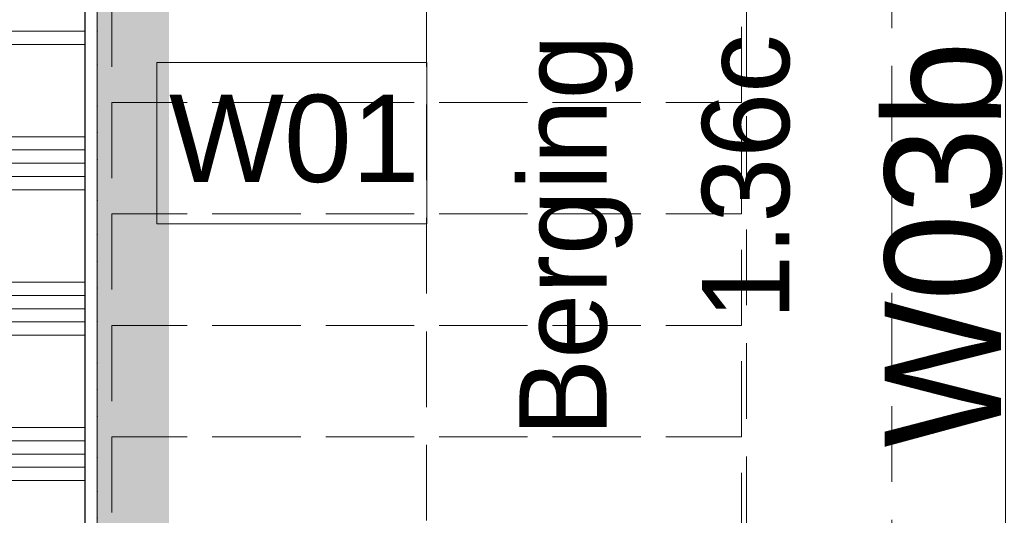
# Model space of a CAD drawing. Header units: millimetres. Extents: x -850 to 154668, y -25041 to 71030.
# Tile 96 of 211: x 18455 to 20488, y 38819 to 39841. Entities that reach past the tile are written whole.
import ezdxf
from ezdxf.enums import TextEntityAlignment as Align

# ---------------------------------------------------------------- set-up
doc = ezdxf.new("R2010")
doc.units = ezdxf.units.MM
doc.header["$MEASUREMENT"] = 0
doc.linetypes.add('B0701', pattern=[234.119993, 155.999994, -78.119999])
doc.linetypes.add('B0703', pattern=[468.700004, 312.5, -156.200004])
for name, color, linetype in [('New_22 NC Binnenwanden', 7, 'Continuous'), ('New_22 NC Binnenwanden Doorsnede-arcering', 7, 'Continuous'), ('New_24 Trappen', 7, 'Continuous'), ('New_Info Wandafwerking aanduiding', 7, 'Continuous'), ('New_Info Wandafwerking aanduiding Doorsnede-arcering', 7, 'Continuous'), ('New_Z Ruimtefuncties', 7, 'Continuous'), ('New_Z Ruimtefuncties Zone omranding', 7, 'Continuous'), ('New_Z Ruimtefuncties Zone tekst', 7, 'Continuous')]:
    doc.layers.add(name, color=color, linetype=linetype)
doc.styles.add('GENERATED_STYLE_1', font='txt')
doc.styles.add('GENERATED_STYLE_2', font='txt')
doc.linetypes.add('Regenwater', pattern='A,0,[1,UO-721 _wandafwerkingen 1e verdieping_2022-06-211.Shx,S=11.404762,R=0,X=0,Y=0.005006],-1499.5,0', length=1499.5)

# ---------------------------------------------------------------- blocks, each defined once
blk = doc.blocks.new('Curtain Wall_93_2')
at = {"layer": 'New_22 NC Binnenwanden', "color": 9, "linetype": 'B0703', "lineweight": 0}
for p, q in [((18615.4, 40169), (18615.4, 40169)), ((18615.4, 40169), (18615.4, 40137.9)), ((18615.4, 40137.9), (18615.4, 40169)), ((18615.4, 40082.9), (18615.4, 40137.9)), ((18615.4, 40137.9), (18615.4, 40082.9)), ((18615.4, 39997.9), (18615.4, 40082.9)), ((18615.4, 40082.9), (18615.4, 39997.9)), ((18615.4, 39927.9), (18615.4, 39997.9)), ((18615.4, 39997.9), (18615.4, 39927.9)), ((18615.4, 39872.9), (18615.4, 39927.9)), ((18615.4, 39927.9), (18615.4, 39872.9)), ((18615.4, 39817.9), (18615.4, 39872.9)), ((18615.4, 39872.9), (18615.4, 39817.9)), ((18615.4, 39747.9), (18615.4, 39817.9)), ((18615.4, 39817.9), (18615.4, 39747.9)), ((18615.4, 39662.9), (18615.4, 39747.9)), ((18615.4, 39747.9), (18615.4, 39662.9)), ((18615.4, 39607.9), (18615.4, 39662.9)), ((18615.4, 39662.9), (18615.4, 39607.9)), ((18615.4, 39552.9), (18615.4, 39607.9)), ((18615.4, 39607.9), (18615.4, 39552.9)), ((18615.4, 39467.9), (18615.4, 39552.9)), ((18615.4, 39552.9), (18615.4, 39467.9)), ((18615.4, 39397.9), (18615.4, 39467.9)), ((18615.4, 39467.9), (18615.4, 39397.9)), ((18615.4, 39342.9), (18615.4, 39397.9)), ((18615.4, 39397.9), (18615.4, 39342.9)), ((18615.4, 39287.9), (18615.4, 39342.9)), ((18615.4, 39342.9), (18615.4, 39287.9)), ((18615.4, 39217.9), (18615.4, 39287.9)), ((18615.4, 39287.9), (18615.4, 39217.9)), ((18615.4, 39132.9), (18615.4, 39217.9)), ((18615.4, 39217.9), (18615.4, 39132.9)), ((18615.4, 39077.9), (18615.4, 39132.9)), ((18615.4, 39132.9), (18615.4, 39077.9)), ((18615.4, 39022.9), (18615.4, 39077.9)), ((18615.4, 39077.9), (18615.4, 39022.9)), ((18615.4, 38937.9), (18615.4, 39022.9)), ((18615.4, 39022.9), (18615.4, 38937.9)), ((18615.4, 38867.9), (18615.4, 38937.9)), ((18615.4, 38937.9), (18615.4, 38867.9)), ((18615.4, 38812.9), (18615.4, 38867.9)), ((18615.4, 38867.9), (18615.4, 38812.9)), ((18615.4, 38757.9), (18615.4, 38812.9)), ((18615.4, 38812.9), (18615.4, 38757.9)), ((18615.4, 38745), (18615.4, 38757.9)), ((18615.4, 38757.9), (18615.4, 38745)), ((18615.4, 38745), (18615.4, 38745))]:
    blk.add_line(p, q, dxfattribs=at)
for p in [(18615.4, 40169), (18615.4, 40137.9), (18615.4, 40137.9), (18615.4, 40082.9), (18615.4, 40082.9), (18615.4, 39997.9), (18615.4, 39997.9), (18615.4, 39927.9), (18615.4, 39927.9), (18615.4, 39872.9), (18615.4, 39872.9), (18615.4, 39817.9), (18615.4, 39817.9), (18615.4, 39747.9), (18615.4, 39747.9), (18615.4, 39662.9), (18615.4, 39662.9), (18615.4, 39607.9), (18615.4, 39607.9), (18615.4, 39552.9), (18615.4, 39552.9), (18615.4, 39467.9), (18615.4, 39467.9), (18615.4, 39397.9), (18615.4, 39397.9), (18615.4, 39342.9), (18615.4, 39342.9), (18615.4, 39287.9), (18615.4, 39287.9), (18615.4, 39217.9), (18615.4, 39217.9), (18615.4, 39132.9), (18615.4, 39132.9), (18615.4, 39077.9), (18615.4, 39077.9), (18615.4, 39022.9), (18615.4, 39022.9), (18615.4, 38937.9), (18615.4, 38937.9), (18615.4, 38867.9), (18615.4, 38867.9), (18615.4, 38812.9), (18615.4, 38812.9), (18615.4, 38757.9), (18615.4, 38757.9), (18615.4, 38745)]:
    blk.add_point(p, dxfattribs=at)
blk = doc.blocks.new('Wall_108_2', base_point=(19955.4, 40110.4))
at = {"layer": 'New_22 NC Binnenwanden', "color": 8, "linetype": 'Continuous', "lineweight": 0, "true_color": 0x778488}
for p, q in [((19955.4, 40110.4), (20040.4, 40110.4)), ((20051, 40110.4), (20180.4, 40110.4)), ((20191, 40110.4), (20255.4, 40110.4))]:
    blk.add_line(p, q, dxfattribs=at)
at = {"layer": 'New_22 NC Binnenwanden', "color": 8, "linetype": 'B0701', "lineweight": 0, "true_color": 0x778488, "flags": 128}
for points in [[(19955.4, 40110.4), (19955.4, 38653.4)], [(20255.4, 38653.4), (20255.4, 40110.4)]]:
    blk.add_lwpolyline(points, dxfattribs=at)
blk = doc.blocks.new('Stair_16_2')
at = {"layer": 'New_24 Trappen', "color": 7, "linetype": 'B0701', "lineweight": 0}
for p, q in [((18645.4, 39900.4), (18645.4, 39670.4)), ((19295.4, 39900.4), (19295.4, 38060.4)), ((19945.4, 39670.4), (19945.4, 39900.4)), ((18645.4, 39670.4), (19945.4, 39670.4)), ((19945.4, 39670.4), (18645.4, 39670.4)), ((18645.4, 39670.4), (18645.4, 39440.4)), ((19945.4, 39440.4), (19945.4, 39670.4)), ((18645.4, 39440.4), (19945.4, 39440.4)), ((19945.4, 39440.4), (18645.4, 39440.4)), ((18645.4, 39440.4), (18645.4, 39210.4)), ((19945.4, 39210.4), (19945.4, 39440.4)), ((18645.4, 39210.4), (19945.4, 39210.4)), ((19945.4, 39210.4), (18645.4, 39210.4)), ((18645.4, 39210.4), (18645.4, 38980.4)), ((19945.4, 38980.4), (19945.4, 39210.4)), ((18645.4, 38980.4), (19945.4, 38980.4)), ((19945.4, 38980.4), (18645.4, 38980.4)), ((18645.4, 38980.4), (18645.4, 38750.4)), ((19945.4, 38750.4), (19945.4, 38980.4))]:
    blk.add_line(p, q, dxfattribs=at)
blk = doc.blocks.new('*X2800')
at = {"layer": 'New_22 NC Binnenwanden Doorsnede-arcering', "color": 254, "linetype": 'Continuous', "lineweight": 0, "true_color": 0xe9ebeb}
for p, q in [((18545.4, 39817.6), (18440, 39817.6)), ((18590, 39817.6), (18545.4, 39817.6)), ((18545.4, 39790.2), (18440, 39790.2)), ((18590, 39790.2), (18545.4, 39790.2)), ((18545.4, 39599.9), (18440, 39599.9)), ((18590, 39599.9), (18545.4, 39599.9)), ((18545.4, 39572.5), (18440, 39572.5)), ((18590, 39572.5), (18545.4, 39572.5)), ((18545.4, 39545), (18440, 39545)), ((18590, 39545), (18545.4, 39545)), ((18545.4, 39517.6), (18440, 39517.6)), ((18590, 39517.6), (18545.4, 39517.6)), ((18545.4, 39490.2), (18440, 39490.2)), ((18590, 39490.2), (18545.4, 39490.2)), ((18545.4, 39299.9), (18440, 39299.9)), ((18590, 39299.9), (18545.4, 39299.9)), ((18545.4, 39272.5), (18440, 39272.5)), ((18590, 39272.5), (18545.4, 39272.5)), ((18545.4, 39245), (18440, 39245)), ((18590, 39245), (18545.4, 39245)), ((18545.4, 39217.6), (18440, 39217.6)), ((18590, 39217.6), (18545.4, 39217.6)), ((18545.4, 39190.2), (18440, 39190.2)), ((18590, 39190.2), (18545.4, 39190.2)), ((18545.4, 38999.9), (18440, 38999.9)), ((18590, 38999.9), (18545.4, 38999.9)), ((18545.4, 38972.5), (18440, 38972.5)), ((18590, 38972.5), (18545.4, 38972.5)), ((18545.4, 38945), (18440, 38945)), ((18590, 38945), (18545.4, 38945)), ((18545.4, 38917.6), (18440, 38917.6)), ((18590, 38917.6), (18545.4, 38917.6)), ((18545.4, 38890.2), (18440, 38890.2)), ((18590, 38890.2), (18545.4, 38890.2))]:
    blk.add_line(p, q, dxfattribs=at)
blk = doc.blocks.new('Wall_562_2', base_point=(18590, 41060))
at = {"layer": 'New_22 NC Binnenwanden', "color": 8, "linetype": 'Continuous', "lineweight": 0, "true_color": 0x778488, "flags": 128}
blk.add_lwpolyline([(18590, 38109.3), (18590, 41060)], dxfattribs=at)
at = {"layer": 'New_22 NC Binnenwanden', "color": 8, "lineweight": 0, "true_color": 0x778488}
blk.add_blockref('*X2800', (0, 0), dxfattribs=at)
blk = doc.blocks.new('Berging_1.36c_59_2', base_point=(20052.5, 39412.9))
at = {"layer": 'New_Z Ruimtefuncties Zone tekst', "color": 2, "lineweight": 0, "style": 'GENERATED_STYLE_2'}
blk.add_attdef('DUMMY_940', text='', height=240, rotation=90, dxfattribs=at).set_placement((20241, 38974.1), align=Align.TOP_LEFT)
at = {"layer": 'New_Z Ruimtefuncties Zone tekst', "color": 2, "lineweight": 0}
for tag, height, style, p in [('DUMMY_938', 180, 'GENERATED_STYLE_1', (19486.8, 39851.8)), ('DUMMY_939', 180, 'GENERATED_STYLE_1', (19863.9, 39851.8)), ('ROOM_NAME', 180, 'GENERATED_STYLE_1', (19486.8, 39810.7)), ('ROOM_NUMBER', 180, 'GENERATED_STYLE_1', (19863.9, 39810.7)), ('stWallCovering', 240, 'GENERATED_STYLE_2', (20241, 39796.9))]:
    blk.add_attdef(tag, text='', height=height, rotation=90, dxfattribs=dict(at, style=style)).set_placement(p, align=Align.TOP_RIGHT)
blk = doc.blocks.new('Wall_611_2', base_point=(18688.6, 38060.4))
at = {"layer": 'New_Info Wandafwerking aanduiding Doorsnede-arcering', "linetype": 'Continuous', "lineweight": 0, "true_color": 0x99a3a6}
blk.add_hatch(color=253, dxfattribs=at).paths.add_polyline_path([(18763.6, 38060.4), (18763.6, 43984.1), (18613.6, 43985.9), (18613.6, 38060.4)])

msp = doc.modelspace()

# ---------------------------------------------------------------- linework, layer by layer
at = {"layer": 'New_Info Wandafwerking aanduiding', "color": 9, "linetype": 'Continuous', "lineweight": 0, "flags": 128}
msp.add_lwpolyline([(18738.6, 39753), (19295.5, 39753), (19295.5, 39420.1), (18738.6, 39420.1)], close=True, dxfattribs=at)
at = {"layer": 'New_Z Ruimtefuncties Zone omranding', "color": 41, "linetype": 'Continuous', "lineweight": 0, "true_color": 0xffdd55, "flags": 128}
msp.add_lwpolyline([(18590.4, 40110.4), (18590.4, 38745), (20490.4, 38745), (20490.4, 40110.4)], close=True, dxfattribs=at)

# ---------------------------------------------------------------- block references
at = {"layer": 'New_22 NC Binnenwanden', "color": 8, "lineweight": 0, "true_color": 0x778488}
for name, p in [('Wall_562_2', (18590, 41060)), ('Wall_108_2', (19955.4, 40110.4))]:
    msp.add_blockref(name, p, dxfattribs=at)
at = {"layer": 'New_22 NC Binnenwanden', "linetype": 'Continuous', "lineweight": 0}
msp.add_blockref('Curtain Wall_93_2', (0, 0), dxfattribs=at)
at = {"layer": 'New_24 Trappen', "color": 7, "linetype": 'Regenwater', "lineweight": 0}
msp.add_blockref('Stair_16_2', (0, 0), dxfattribs=at)
at = {"layer": 'New_Info Wandafwerking aanduiding', "color": 1, "lineweight": 0}
msp.add_blockref('Wall_611_2', (18688.6, 38060.4), dxfattribs=at)
at = {"layer": 'New_Z Ruimtefuncties', "color": 2, "linetype": 'Continuous', "lineweight": 0}
msp.add_blockref('Berging_1.36c_59_2', (20052.5, 39412.9), dxfattribs=at).add_auto_attribs({'ROOM_NAME': 'Berging', 'ROOM_NUMBER': '1.36c', 'stWallCovering': 'W03b'})

# ---------------------------------------------------------------- texts
at = {"layer": 'New_Info Wandafwerking aanduiding', "color": 2, "linetype": 'Continuous', "lineweight": 0, "insert": (18763.6, 39503.9), "char_height": 180, "attachment_point": 7, "style": 'GENERATED_STYLE_1'}
msp.add_mtext('\\A1;{\\pql;\\fArial|b0|i0|c0|p38;W01}', dxfattribs=at)

doc.saveas('drawing.dxf')
